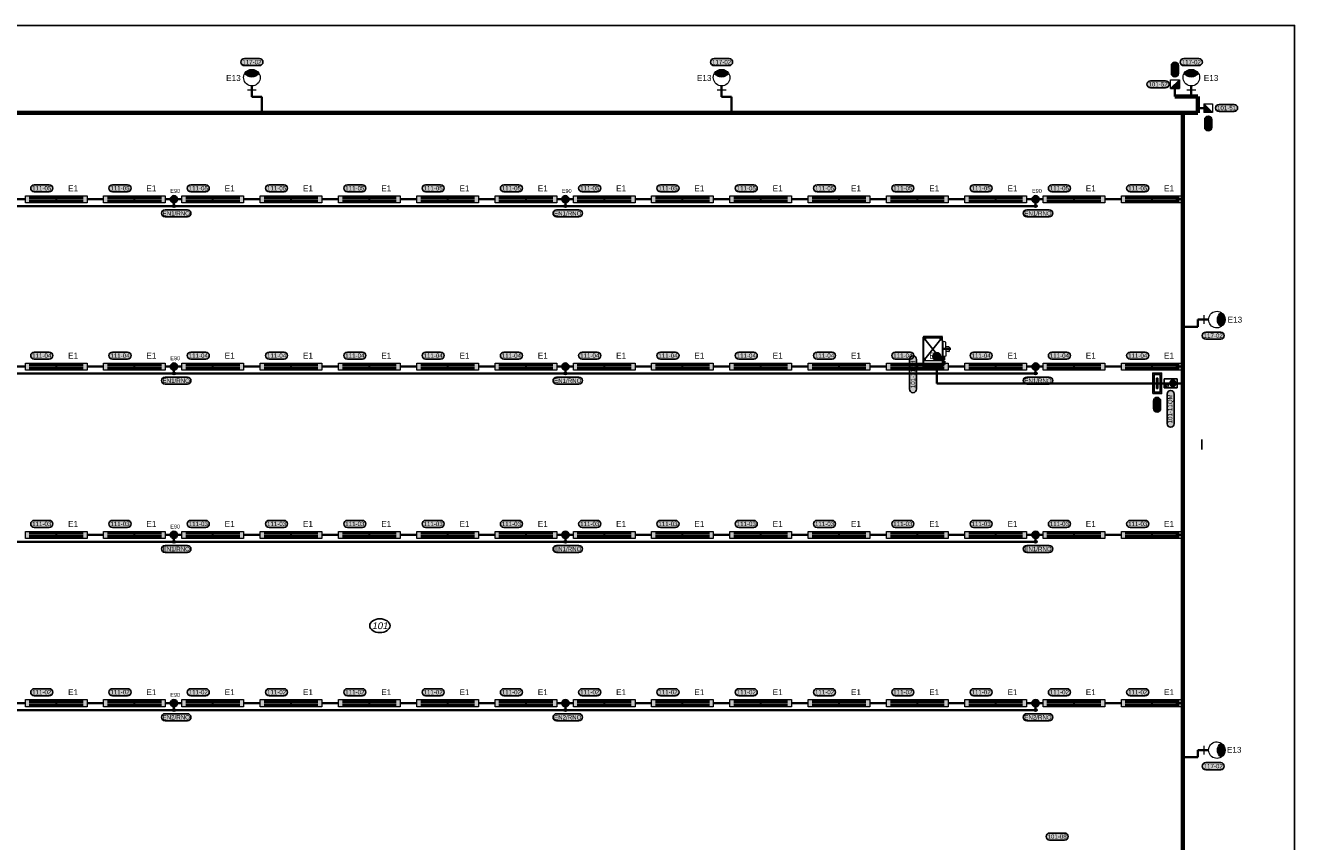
# Model space of a CAD drawing. Extents: x -19864 to 492529, y -84687 to -21221.
# Tile 3 of 34: x 8160 to 40586, y -61816 to -40962. Entities that reach past the tile are written whole.
import ezdxf
from ezdxf.enums import TextEntityAlignment as Align
from ezdxf.lldxf.tags import DXFTag

# ---------------------------------------------------------------- set-up
doc = ezdxf.new("R2010")
doc.units = 0
doc.header["$MEASUREMENT"] = 0
doc.layers.get('0').update_dxf_attribs({"linetype": 'CONTINUOUS'})
for name, color, linetype in [('__Fialová 220', 220, 'CONTINUOUS'), ('__Oranžová', 30, 'CONTINUOUS'), ('__Zelená', 3, 'CONTINUOUS'), ('OSY', 7, 'DASHDOT'), ('Pomocna', 4, 'CONTINUOUS'), ('UT_popis', 7, 'CONTINUOUS')]:
    doc.layers.add(name, color=color, linetype=linetype)
for name, color, linetype, true_color in [('__Rudá tmavá', 7, 'CONTINUOUS', 0xdb0000), ('__Temná modrá', 7, 'CONTINUOUS', 0x0000c7), ('__Tyrkysová', 7, 'CONTINUOUS', 0x00d6a1)]:
    doc.layers.add(name, color=color, linetype=linetype, true_color=true_color)
doc.layers.add('MP2000N', color=7, linetype='CONTINUOUS', plot=False)
doc.layers.add('Robury', color=30, linetype='CONTINUOUS', lineweight=30)
doc.styles.add('Arial', font='arial.ttf')
doc.styles.add('GENERATED_STYLE_1', font='arial.ttf')
tags = doc.linetypes.add('DASHDOT', pattern=[25.4, 12.7, -6.35, 0, -6.35]).pattern_tags.tags
tags[10:11] = [DXFTag(74, 4), DXFTag(75, 0), DXFTag(340, '0'), DXFTag(46, 0.0), DXFTag(50, 0.0), DXFTag(44, 0.0), DXFTag(45, 0.0)]
tags[8:9] = [DXFTag(74, 4), DXFTag(75, 0), DXFTag(340, '0'), DXFTag(46, 0.0), DXFTag(50, 0.0), DXFTag(44, 0.0), DXFTag(45, 0.0)]
tags[6:7] = [DXFTag(74, 4), DXFTag(75, 0), DXFTag(340, '0'), DXFTag(46, 0.0), DXFTag(50, 0.0), DXFTag(44, 0.0), DXFTag(45, 0.0)]
tags[4:5] = [DXFTag(74, 4), DXFTag(75, 0), DXFTag(340, '0'), DXFTag(46, 0.0), DXFTag(50, 0.0), DXFTag(44, 0.0), DXFTag(45, 0.0)]

# ---------------------------------------------------------------- blocks, each defined once
blk = doc.blocks.new('A175')
at = {"layer": 'MP2000N', "color": 6, "linetype": 'Continuous'}
blk.add_lwpolyline([(0, 0), (60450, 0), (60450, -43725), (0, -43725)], close=True, dxfattribs=at)
blk = doc.blocks.new('Světlo 258')
h = blk.add_hatch(color=2)
h.dxf.hatch_style = 1
h.paths.add_polyline_path([(787.5, 90), (-787.5, 90), (-787.5, -90), (787.5, -90)])
at = {"color": 7}
for p, q in [((687.5, 57.5), (-687.5, 57.5)), ((687.5, 47.5), (-687.5, 47.5)), ((687.5, 37.5), (-687.5, 37.5)), ((687.5, 27.5), (-687.5, 27.5)), ((687.5, -27.5), (-687.5, -27.5)), ((687.5, -37.5), (-687.5, -37.5)), ((687.5, -47.5), (-687.5, -47.5)), ((687.5, -57.5), (-687.5, -57.5))]:
    blk.add_line(p, q, dxfattribs=at)
at = {"lineweight": 18}
blk.add_lwpolyline([(787.5, 90), (-787.5, 90), (-787.5, -90), (787.5, -90)], close=True, dxfattribs=at)
at = {"color": 7}
blk.add_point((0, 0), dxfattribs=at)
blk = doc.blocks.new('Převodník')
h = blk.add_hatch(color=256)
h.dxf.hatch_style = 1
h.paths.add_polyline_path([(-75, 100), (75, 100), (75, 250)])
at = {"color": 7, "lineweight": 13}
for p, q in [((-75, 250), (75, 250)), ((-75, 100), (-75, 250)), ((75, 250), (75, 100)), ((-75, 100), (75, 100))]:
    blk.add_line(p, q, dxfattribs=at)
at = {"color": 7}
blk.add_line((-75, 100), (75, 250), dxfattribs=at)
blk.add_line((0, 0), (0, 100))
blk = doc.blocks.new('TEXT POPIS 025')
h = blk.add_hatch(color=21)
h.dxf.hatch_style = 2
edge = h.paths.add_edge_path()
edge.add_arc((654, 0), 600, 270, 450)
edge.add_line((654, 600), (-654, 600))
edge.add_arc((-654, 0), 600, 90, 270)
edge.add_line((-654, -600), (654, -600))
at = {"color": 7}
for p, q in [((-654, 600), (654, 600)), ((-654, -600), (654, -600))]:
    blk.add_line(p, q, dxfattribs=at)
at = {"color": 7, "ltscale": 4}
for centre, start, end in [((-654, 0), 90, 270), ((654, 0), 270, 90)]:
    blk.add_arc(centre, 600, start, end, dxfattribs=at)
at = {"color": 7, "linetype": 'Continuous', "style": 'GENERATED_STYLE_1'}
blk.add_attdef('TEXT', text='', height=750, dxfattribs=at).set_placement((0, 0), align=Align.MIDDLE)
blk = doc.blocks.new('vývod světlo')
at = {"true_color": 0xffff33}
h = blk.add_hatch(color=2, dxfattribs=at)
h.dxf.hatch_style = 2
h.paths.add_polyline_path([(-128, 60, 1), (-128, -60), (128, -60, 1), (128, 60)])
at = {"color": 7}
for p, q in [((-128, 60), (128, 60)), ((-128, -60), (128, -60))]:
    blk.add_line(p, q, dxfattribs=at)
at = {"color": 7, "ltscale": 4}
for centre, start, end in [((-128, 0), 90, 270), ((128, 0), 270, 90)]:
    blk.add_arc(centre, 60, start, end, dxfattribs=at)
at = {"color": 7, "linetype": 'Continuous', "style": 'GENERATED_STYLE_1'}
blk.add_attdef('TEXT', text='', height=75, dxfattribs=at).set_placement((0, 0), align=Align.MIDDLE)
blk = doc.blocks.new('TEXT POPIS 035')
h = blk.add_hatch(color=21)
h.dxf.hatch_style = 2
h.paths.add_polyline_path([(-1281, 600, 1), (-1281, -600), (1281, -600, 1), (1281, 600)])
at = {"color": 7}
for p, q in [((-1281, 600), (1281, 600)), ((-1281, -600), (1281, -600))]:
    blk.add_line(p, q, dxfattribs=at)
at = {"color": 7, "ltscale": 4}
for centre, start, end in [((-1281, 0), 90, 270), ((1281, 0), 270, 90)]:
    blk.add_arc(centre, 600, start, end, dxfattribs=at)
at = {"color": 7, "linetype": 'Continuous', "style": 'GENERATED_STYLE_1'}
blk.add_attdef('TEXT', text='', height=750, dxfattribs=at).set_placement((0, 0), align=Align.MIDDLE)
blk = doc.blocks.new('Výbojka nástěnná')
h = blk.add_hatch(color=256)
h.dxf.hatch_style = 1
h.paths.add_polyline_path([(120, 363, 0.553992), (-120, 363, 0.553992)])
at = {"color": 7, "lineweight": 13}
for p, q in [((-75, 73), (75, 73)), ((0, 0), (0, 146))]:
    blk.add_line(p, q, dxfattribs=at)
for centre, start, end in [((0, 288), 147.9722, 32.0278), ((0, 288), 32.0278, 147.9722), ((0, 438), 212.0278, 327.9722)]:
    blk.add_arc(centre, 141, start, end, dxfattribs=at)
blk = doc.blocks.new('F1_41_PZH')
at = {"layer": 'OSY'}
for p, q in [((-221, 255), (-174, 255)), ((-202, 279), (-202, 230)), ((172, 255), (229, 255)), ((202, 277), (202, 221)), ((-227, -255), (-177, -255)), ((-202, -273), (-202, -219)), ((164, -255), (232, -255)), ((202, -276), (202, -221)), ((310, -230), (217, -230)), ((383, 0), (227, 0)), ((383, 0), (227, 0)), ((332, 0), (238, 0)), ((308, -350), (227, -350))]:
    blk.add_line(p, q, dxfattribs=at)
at = {"layer": 'Pomocna'}
for p, q in [((-202, 255), (202, -255)), ((202, 255), (-202, -255))]:
    blk.add_line(p, q, dxfattribs=at)
at = {"layer": 'Robury'}
for p, q in [((-245, 308), (-245, 290)), ((243, 290), (-245, 290)), ((-245, 290), (-245, -290)), ((243, 310), (-243, 310)), ((245, 205), (245, -205)), ((245, 205), (245, -205)), ((245, 177), (245, -177)), ((-245, -290), (-245, -458)), ((297, -309), (297, -391)), ((-243, -460), (243, -460))]:
    blk.add_line(p, q, dxfattribs=at)
at = {"layer": 'Robury', "linetype": 'Continuous', "lineweight": 15}
for p, q in [((245, -458), (245, 308)), ((245, -205), (245, 205)), ((329, 181), (245, 205)), ((245, -177), (245, 177)), ((329, 0), (329, 181)), ((408, 62), (329, 62)), ((408, 58), (408, 62)), ((408, 58), (414, 58)), ((419, 53), (419, 45)), ((424, 45), (419, 45)), ((424, 45), (424, 0)), ((-245, -290), (242, -290)), ((262, -189), (245, -189)), ((329, -181), (296, -190)), ((329, 0), (329, -181)), ((408, -62), (329, -62)), ((408, -58), (408, -62)), ((408, -58), (414, -58)), ((424, -45), (419, -45)), ((419, -53), (419, -45)), ((424, -45), (424, 0))]:
    blk.add_line(p, q, dxfattribs=at)
at = {"layer": 'Robury', "linetype": 'Continuous', "lineweight": 25}
for p, q in [((296, -189), (245, -189)), ((245, -271), (296, -271)), ((297, -309), (245, -309)), ((296, -189), (296, -271)), ((245, -391), (297, -391))]:
    blk.add_line(p, q, dxfattribs=at)
at = {"layer": 'Robury', "linetype": 'Continuous', "lineweight": 15}
for centre, start, end in [((-243, 308), 90, 180), ((243, 308), 0, 90), ((-243, -458), 180, 270), ((243, -458), 270, 0)]:
    blk.add_arc(centre, 2, start, end, dxfattribs=at)
for points in [[(419, 53), (419, 54), (419, 55), (418, 56), (417, 57), (416, 58), (415, 58), (414, 58)], [(419, -53), (419, -54), (419, -55), (418, -56), (417, -57), (416, -58), (415, -58), (414, -58)]]:
    blk.add_open_spline(points, degree=3, knots=[0, 0, 0, 0, 0.215514, 0.431046, 0.646215, 0.86077, 1, 1, 1, 1], dxfattribs=at)
blk = doc.blocks.new('Skříň šíře 350')
h = blk.add_hatch(color=256)
h.dxf.hatch_style = 1
h.paths.add_polyline_path([(175, 75), (-175, 75), (-175, -75), (175, -75)])
h.paths.add_polyline_path([(150, -50), (-150, -50), (-150, 50), (150, 50)], flags=16)
h.paths.add_polyline_path([(87.5, 12.5), (87.5, -12.5), (-87.5, -12.5), (-87.5, 12.5)], flags=0)
h = blk.add_hatch(color=256)
h.dxf.hatch_style = 1
h.paths.add_polyline_path([(-87.5, 12.5), (-87.5, -12.5), (87.5, -12.5), (87.5, 12.5)])
at = {"color": 7}
for p, q in [((-87.5, 12.5), (87.5, 12.5)), ((-87.5, 12.5), (-87.5, -12.5)), ((87.5, 12.5), (87.5, -12.5)), ((-87.5, -12.5), (87.5, -12.5))]:
    blk.add_line(p, q, dxfattribs=at)
for points in [[(-175, 75), (175, 75), (175, -75), (-175, -75)], [(-150, 50), (150, 50), (150, -50), (-150, -50)]]:
    blk.add_lwpolyline(points, close=True, dxfattribs=at)
blk = doc.blocks.new('Značku uzemnění 105')
at = {"ltscale": 4}
h = blk.add_hatch(color=256, dxfattribs=at)
h.dxf.hatch_style = 1
edge = h.paths.add_edge_path()
edge.add_arc((0, 0), 1000, 0, 360)
at = {"color": 7, "lineweight": 9}
for p, q in [((0, 585), (0, -195)), ((585, -195), (-585, -195)), ((390, -390), (-390, -390)), ((195, -585), (-195, -585))]:
    blk.add_line(p, q, dxfattribs=at)
at = {"color": 7, "lineweight": 25}
blk.add_circle((0, 0), 1000, dxfattribs=at)
blk = doc.blocks.new('F101')
blk.add_hatch(color=256).paths.add_polyline_path([(-55, 175, 1), (55, 175, 1)])
for p, q in [((-75, 100), (-75, 325)), ((-75, 325), (75, 325)), ((75, 325), (75, 100)), ((75, 100), (-75, 100)), ((0, 0), (0, 100))]:
    blk.add_line(p, q)
at = {"color": 7, "lineweight": 13}
for p, q in [((10, 229), (25, 307)), ((16, 258), (55, 250)), ((21, 282), (60, 275)), ((25, 307), (64, 299))]:
    blk.add_line(p, q, dxfattribs=at)
blk.add_circle((0, 175), 55, dxfattribs=at)
blk = doc.blocks.new('TEXT_POPIS_060')
h = blk.add_hatch(color=21)
h.dxf.hatch_style = 2
h.paths.add_polyline_path([(-253, 60, 1), (-253, -60), (253, -60, 1), (253, 60)])
at = {"color": 7}
for p, q in [((-253, 60), (253, 60)), ((-253, -60), (253, -60))]:
    blk.add_line(p, q, dxfattribs=at)
at = {"color": 7, "ltscale": 4}
for centre, start, end in [((-253, 0), 90, 270), ((253, 0), 270, 90)]:
    blk.add_arc(centre, 60, start, end, dxfattribs=at)
at = {"color": 7, "linetype": 'Continuous', "style": 'GENERATED_STYLE_1'}
blk.add_attdef('TEXT', text='', height=75, dxfattribs=at).set_placement((0, 0), align=Align.MIDDLE)
blk = doc.blocks.new('Nouzové svítidlo stropní 102')
at = {"ltscale": 2}
h = blk.add_hatch(color=30, dxfattribs=at)
h.dxf.hatch_style = 1
h.paths.add_polyline_path([(-50, -50), (0, 0), (-50, 50, 0.198912), (-71, 0, 0.198912)])
h.paths.add_polyline_path([(50, 50), (0, 0), (50, -50, 0.198912), (71, 0, 0.198912)])
h = blk.add_hatch(color=2, dxfattribs=at)
h.dxf.hatch_style = 1
h.paths.add_polyline_path([(-50, 50), (0, 0), (50, 50, 0.414214)])
h.paths.add_polyline_path([(-50, -50, 0.414214), (50, -50), (0, 0)])
at = {"color": 7, "lineweight": 13}
for p, q in [((50, 50), (-50, -50)), ((50, -50), (-50, 50))]:
    blk.add_line(p, q, dxfattribs=at)
blk.add_circle((0, 0), 92.4)
blk.add_circle((0, 0), 70.7, dxfattribs=at)
blk = doc.blocks.new('SPOJ101')
at = {"const_width": 37.5}
blk.add_lwpolyline([(0, -18.75, -1), (0, 18.75, -1)], format="xyb", close=True, dxfattribs=at)
at = {"color": 7, "lineweight": 13}
blk.add_circle((0, 0), 37.5, dxfattribs=at)
blk = doc.blocks.new('vývod světlo 2')
at = {"true_color": 0xffff33}
h = blk.add_hatch(color=2, dxfattribs=at)
h.dxf.hatch_style = 2
h.paths.add_polyline_path([(-191, 60, 1), (-191, -60), (191, -60, 1), (191, 60)])
at = {"color": 7}
for p, q in [((-191, 60), (191, 60)), ((-191, -60), (191, -60))]:
    blk.add_line(p, q, dxfattribs=at)
at = {"color": 7, "ltscale": 4}
for centre, start, end in [((-191, 0), 90, 270), ((191, 0), 270, 90)]:
    blk.add_arc(centre, 60, start, end, dxfattribs=at)
at = {"color": 7, "linetype": 'Continuous', "style": 'GENERATED_STYLE_1'}
blk.add_attdef('TEXT', text='', height=75, dxfattribs=at).set_placement((0, 0), align=Align.MIDDLE)

msp = doc.modelspace()

# ---------------------------------------------------------------- linework, layer by layer
at = {"color": 7}
msp.add_ellipse((17217, -56300), major_axis=(-259, 0), ratio=0.6793, dxfattribs=at)
at = {"layer": '__Temná modrá', "lineweight": 35}
for p, q in [((13947, -42510), (13947, -42784)), ((13947, -42784), (14197, -42784)), ((14197, -42784), (14197, -43199)), ((25947, -42510), (25947, -42784)), ((25947, -42784), (26204, -42784)), ((26204, -42784), (26204, -43199)), ((37530, -42579), (37530, -42779)), ((37947, -42510), (37947, -42779)), ((38267, -43076), (38117, -43076)), ((33970, -45580), (-3738, -45580)), ((7735, -45404), (8160, -45404)), ((9735, -45404), (10160, -45404)), ((11735, -45404), (12160, -45404)), ((11954, -45497), (11954, -45580)), ((13735, -45404), (14160, -45404)), ((15735, -45404), (16160, -45404)), ((17735, -45404), (18160, -45404)), ((19735, -45404), (20160, -45404)), ((21735, -45404), (22160, -45404)), ((21957, -45497), (21957, -45580)), ((23735, -45404), (24160, -45404)), ((25735, -45404), (26160, -45404)), ((27735, -45404), (28160, -45404)), ((29735, -45404), (30160, -45404)), ((31735, -45404), (32160, -45404)), ((33735, -45404), (34160, -45404)), ((33970, -45497), (33970, -45580)), ((35735, -45404), (36160, -45404)), ((37553, -45404), (37732, -45404)), ((38387, -48479), (38118, -48479)), ((38118, -48479), (38118, -48666)), ((38118, -48666), (37732, -48666)), ((31628, -49223), (31807, -49223)), ((31444, -50108), (31444, -49582)), ((33970, -49855), (-3738, -49855)), ((7735, -49679), (8160, -49679)), ((9735, -49679), (10160, -49679)), ((11735, -49679), (12160, -49679)), ((11954, -49772), (11954, -49855)), ((13735, -49679), (14160, -49679)), ((15735, -49679), (16160, -49679)), ((17735, -49679), (18160, -49679)), ((19735, -49679), (20160, -49679)), ((21735, -49679), (22160, -49679)), ((21957, -49772), (21957, -49855)), ((23735, -49679), (24160, -49679)), ((25735, -49679), (26160, -49679)), ((27735, -49679), (28160, -49679)), ((29735, -49679), (30160, -49679)), ((31735, -49679), (32160, -49679)), ((33735, -49679), (34160, -49679)), ((33970, -49772), (33970, -49855)), ((35735, -49679), (36160, -49679)), ((37553, -49679), (37732, -49679)), ((37055, -50108), (31444, -50108)), ((37413, -50108), (37092, -50108)), ((37588, -50108), (37738, -50108)), ((9735, -53979), (10160, -53979)), ((11735, -53979), (12160, -53979)), ((11954, -54072), (11954, -54155)), ((13735, -53979), (14160, -53979)), ((15735, -53979), (16160, -53979)), ((17735, -53979), (18160, -53979)), ((19735, -53979), (20160, -53979)), ((21735, -53979), (22160, -53979)), ((21957, -54072), (21957, -54155)), ((23735, -53979), (24160, -53979)), ((25735, -53979), (26160, -53979)), ((27735, -53979), (28160, -53979)), ((29735, -53979), (30160, -53979)), ((31735, -53979), (32160, -53979)), ((33735, -53979), (34160, -53979)), ((33970, -54072), (33970, -54155)), ((35735, -53979), (36160, -53979)), ((37553, -53979), (37732, -53979)), ((33970, -54155), (-3738, -54155)), ((7735, -58279), (8160, -58279)), ((9735, -58279), (10160, -58279)), ((11735, -58279), (12160, -58279)), ((13735, -58279), (14160, -58279)), ((15735, -58279), (16160, -58279)), ((17735, -58279), (18160, -58279)), ((19735, -58279), (20160, -58279)), ((21735, -58279), (22160, -58279)), ((23735, -58279), (24160, -58279)), ((25735, -58279), (26160, -58279)), ((27735, -58279), (28160, -58279)), ((29735, -58279), (30160, -58279)), ((31735, -58279), (32160, -58279)), ((33735, -58279), (34160, -58279)), ((35735, -58279), (36160, -58279)), ((37553, -58279), (37732, -58279)), ((33970, -58455), (-3738, -58455)), ((11954, -58372), (11954, -58455)), ((21957, -58372), (21957, -58455)), ((33970, -58372), (33970, -58455)), ((38115, -59655), (37732, -59655)), ((38387, -59479), (38115, -59479)), ((38115, -59479), (38115, -59655))]:
    msp.add_line(p, q, dxfattribs=at)
at = {"layer": '__Temná modrá', "lineweight": 70}
for p, q in [((37530, -42779), (38117, -42779)), ((38117, -43199), (38117, -42779)), ((-3738, -43199), (38117, -43199)), ((37732, -62454), (37732, -43199))]:
    msp.add_line(p, q, dxfattribs=at)
at = {"layer": 'UT_popis', "ltscale": 400}
msp.add_line((38217, -51796), (38217, -51546), dxfattribs=at)

# ---------------------------------------------------------------- block references
at = {"ltscale": 4, "xscale": 0.15, "yscale": 0.15, "zscale": 0.15, "rotation": 90}
for p in [(37527, -42090), (38379, -43468)]:
    msp.add_blockref('TEXT POPIS 025', p, dxfattribs=at).add_auto_attribs({'TEXT': 'CAM'})
at = {"xscale": 0.15, "yscale": 0.15, "zscale": 0.15}
for p, values in [((37097, -42467), {'TEXT': '101-52'}), ((38848, -43073), {'TEXT': '101-51'}), ((34519, -61686), {'TEXT': '101-08'})]:
    msp.add_blockref('TEXT POPIS 035', p, dxfattribs=at).add_auto_attribs(values)
at = {"lineweight": 0, "xscale": 1.5, "yscale": 1.5, "zscale": 1.5}
for p, values in [((12014, -45763), {'TEXT': 'EN1/RNO'}), ((22016, -45763), {'TEXT': 'EN1/RNO'}), ((34030, -45763), {'TEXT': 'EN1/RNO'}), ((12014, -50038), {'TEXT': 'EN1/RNO'}), ((22016, -50038), {'TEXT': 'EN1/RNO'}), ((34030, -50038), {'TEXT': 'EN1/RNO'}), ((12014, -54338), {'TEXT': 'EN1/RNO'}), ((22016, -54338), {'TEXT': 'EN1/RNO'}), ((34030, -54338), {'TEXT': 'EN1/RNO'}), ((12014, -58638), {'TEXT': 'EN2/RNO'}), ((22016, -58638), {'TEXT': 'EN2/RNO'}), ((34030, -58638), {'TEXT': 'EN2/RNO'})]:
    msp.add_blockref('vývod světlo 2', p, dxfattribs=at).add_auto_attribs(values)
at = {"ltscale": 4}
ref = msp.add_blockref('TEXT POPIS 025', (37074, -50654), dxfattribs=dict(at, xscale=-0.15, yscale=0.15, zscale=0.15, rotation=270))
ref.add_attrib('TEXT', 'OP', dxfattribs={"color": 7, "linetype": 'Continuous', "height": 112.5, "rotation": 90, "style": 'GENERATED_STYLE_1'}).set_placement((37074, -50654), align=Align.MIDDLE)
at = {"layer": '__Fialová 220', "xscale": 1.5, "yscale": 1.5, "zscale": 1.5}
msp.add_blockref('Převodník', (37530, -42729), dxfattribs=at)
at = {"layer": '__Fialová 220', "xscale": 1.5, "yscale": 1.5, "zscale": 1.5, "rotation": 270}
msp.add_blockref('Převodník', (38117, -43076), dxfattribs=at)
at = {"layer": '__Oranžová', "linetype": 'Continuous', "lineweight": 0, "ltscale": 3000, "xscale": 0.1, "yscale": 0.1, "zscale": 0.1}
msp.add_blockref('Značku uzemnění 105', (31444, -49423), dxfattribs=at)
at = {"layer": '__Rudá tmavá', "lineweight": 0}
ref = msp.add_blockref('vývod světlo', (13947, -41901), dxfattribs=dict(at, xscale=-1.5, yscale=1.5, zscale=1.5, rotation=180))
ref.add_attrib('TEXT', '117-02', dxfattribs={"layer": '0', "color": 7, "linetype": 'Continuous', "height": 112.5, "style": 'GENERATED_STYLE_1'}).set_placement((13947, -41901), align=Align.MIDDLE)
ref = msp.add_blockref('vývod světlo', (25947, -41901), dxfattribs=dict(at, xscale=-1.5, yscale=1.5, zscale=1.5, rotation=180))
ref.add_attrib('TEXT', '117-02', dxfattribs={"layer": '0', "color": 7, "linetype": 'Continuous', "height": 112.5, "style": 'GENERATED_STYLE_1'}).set_placement((25947, -41901), align=Align.MIDDLE)
ref = msp.add_blockref('vývod světlo', (37947, -41901), dxfattribs=dict(at, xscale=-1.5, yscale=1.5, zscale=1.5, rotation=180))
ref.add_attrib('TEXT', '117-02', dxfattribs={"layer": '0', "color": 7, "linetype": 'Continuous', "height": 112.5, "style": 'GENERATED_STYLE_1'}).set_placement((37947, -41901), align=Align.MIDDLE)
at = {"layer": '__Rudá tmavá', "xscale": -1.5, "yscale": 1.5, "zscale": 1.5}
for p in [(13947, -42729), (25947, -42729), (37947, -42729)]:
    msp.add_blockref('Výbojka nástěnná', p, dxfattribs=at)
at = {"layer": '__Rudá tmavá', "lineweight": 0, "xscale": 1.5, "yscale": 1.5, "zscale": 1.5}
for p, values in [((8577, -45124), {'TEXT': '111-05'}), ((10577, -45124), {'TEXT': '111-05'}), ((12577, -45124), {'TEXT': '111-05'}), ((14577, -45124), {'TEXT': '111-05'}), ((16577, -45124), {'TEXT': '111-05'}), ((18577, -45124), {'TEXT': '111-05'}), ((20577, -45124), {'TEXT': '111-05'}), ((22577, -45124), {'TEXT': '111-05'}), ((24577, -45124), {'TEXT': '111-05'}), ((26577, -45124), {'TEXT': '111-05'}), ((28577, -45124), {'TEXT': '111-05'}), ((30577, -45124), {'TEXT': '111-05'}), ((32577, -45124), {'TEXT': '111-05'}), ((34577, -45124), {'TEXT': '111-05'}), ((36577, -45124), {'TEXT': '111-05'}), ((8577, -49399), {'TEXT': '111-04'}), ((10577, -49399), {'TEXT': '111-04'}), ((12577, -49399), {'TEXT': '111-04'}), ((14577, -49399), {'TEXT': '111-04'}), ((16577, -49399), {'TEXT': '111-04'}), ((18577, -49399), {'TEXT': '111-04'}), ((20577, -49399), {'TEXT': '111-04'}), ((22577, -49399), {'TEXT': '111-04'}), ((24577, -49399), {'TEXT': '111-04'}), ((26577, -49399), {'TEXT': '111-04'}), ((28577, -49399), {'TEXT': '111-04'}), ((30577, -49399), {'TEXT': '111-04'}), ((32577, -49399), {'TEXT': '111-04'}), ((34577, -49399), {'TEXT': '111-04'}), ((36577, -49399), {'TEXT': '111-04'}), ((8577, -53699), {'TEXT': '111-03'}), ((10577, -53699), {'TEXT': '111-03'}), ((12577, -53699), {'TEXT': '111-03'}), ((14577, -53699), {'TEXT': '111-03'}), ((16577, -53699), {'TEXT': '111-03'}), ((18577, -53699), {'TEXT': '111-03'}), ((20577, -53699), {'TEXT': '111-03'}), ((22577, -53699), {'TEXT': '111-03'}), ((24577, -53699), {'TEXT': '111-03'}), ((26577, -53699), {'TEXT': '111-03'}), ((28577, -53699), {'TEXT': '111-03'}), ((30577, -53699), {'TEXT': '111-03'}), ((32577, -53699), {'TEXT': '111-03'}), ((34577, -53699), {'TEXT': '111-03'}), ((36577, -53699), {'TEXT': '111-03'}), ((8577, -57999), {'TEXT': '111-02'}), ((10577, -57999), {'TEXT': '111-02'}), ((12577, -57999), {'TEXT': '111-02'}), ((14577, -57999), {'TEXT': '111-02'}), ((16577, -57999), {'TEXT': '111-02'}), ((18577, -57999), {'TEXT': '111-02'}), ((20577, -57999), {'TEXT': '111-02'}), ((22577, -57999), {'TEXT': '111-02'}), ((24577, -57999), {'TEXT': '111-02'}), ((26577, -57999), {'TEXT': '111-02'}), ((28577, -57999), {'TEXT': '111-02'}), ((30577, -57999), {'TEXT': '111-02'}), ((32577, -57999), {'TEXT': '111-02'}), ((34577, -57999), {'TEXT': '111-02'}), ((36577, -57999), {'TEXT': '111-02'})]:
    msp.add_blockref('vývod světlo', p, dxfattribs=at).add_auto_attribs(values)
at = {"layer": '__Rudá tmavá', "yscale": 1.5, "zscale": 1.5}
for name, p, xscale, rotation in [('Výbojka nástěnná', (38167, -48479), -1.5, 270), ('Skříň šíře 350', (37074, -50108), 1.5, 90), ('F101', (37738, -50108), -1.5, 90), ('Výbojka nástěnná', (38167, -59479), -1.5, 270)]:
    msp.add_blockref(name, p, dxfattribs=dict(at, xscale=xscale, rotation=rotation))
at = {"layer": '__Rudá tmavá', "lineweight": 0}
ref = msp.add_blockref('vývod světlo', (38507, -48889), dxfattribs=dict(at, xscale=-1.5, yscale=1.5, zscale=1.5))
ref.add_attrib('TEXT', '117-02', dxfattribs={"layer": '0', "color": 7, "linetype": 'Continuous', "height": 112.5, "style": 'GENERATED_STYLE_1'}).set_placement((38507, -48889), align=Align.MIDDLE)
ref = msp.add_blockref('vývod světlo', (38507, -59889), dxfattribs=dict(at, xscale=-1.5, yscale=1.5, zscale=1.5))
ref.add_attrib('TEXT', '117-02', dxfattribs={"layer": '0', "color": 7, "linetype": 'Continuous', "height": 112.5, "style": 'GENERATED_STYLE_1'}).set_placement((38507, -59889), align=Align.MIDDLE)
at = {"layer": '__Temná modrá', "xscale": -1}
for p in [(8947, -45404), (10947, -45404), (12947, -45404), (14947, -45404), (16947, -45404), (18947, -45404), (20947, -45404), (22947, -45404), (24947, -45404), (26947, -45404), (28947, -45404), (30947, -45404), (32947, -45404), (34947, -45404), (36947, -45404), (8947, -49679), (10947, -49679), (12947, -49679), (14947, -49679), (16947, -49679), (18947, -49679), (20947, -49679), (22947, -49679), (24947, -49679), (26947, -49679), (28947, -49679), (30947, -49679), (32947, -49679), (34947, -49679), (36947, -49679), (8947, -53979), (10947, -53979), (12947, -53979), (14947, -53979), (16947, -53979), (18947, -53979), (20947, -53979), (22947, -53979), (24947, -53979), (26947, -53979), (28947, -53979), (30947, -53979), (32947, -53979), (34947, -53979), (36947, -53979), (8947, -58279), (10947, -58279), (12947, -58279), (14947, -58279), (16947, -58279), (18947, -58279), (20947, -58279), (22947, -58279), (24947, -58279), (26947, -58279), (28947, -58279), (30947, -58279), (32947, -58279), (34947, -58279), (36947, -58279)]:
    msp.add_blockref('Světlo 258', p, dxfattribs=at)
at = {"layer": '__Temná modrá', "lineweight": 0}
for p in [(11954, -45404), (21957, -45404), (33970, -45404), (11954, -49679), (21957, -49679), (33970, -49679), (11954, -53979), (21957, -53979), (33970, -53979), (11954, -58279), (21957, -58279), (33970, -58279)]:
    msp.add_blockref('Nouzové svítidlo stropní 102', p, dxfattribs=at)
at = {"layer": '__Temná modrá', "lineweight": 35, "xscale": 1.5, "yscale": 1.5, "zscale": 1.5, "rotation": 90}
for p, values in [((30836, -49877), {'TEXT': '101-11EH'}), ((37419, -50760), {'TEXT': '101-11QM'})]:
    msp.add_blockref('TEXT_POPIS_060', p, dxfattribs=at).add_auto_attribs(values)
at = {"layer": '__Zelená'}
for p in [(11954, -45580), (21957, -45580), (33970, -45580), (11954, -49855), (21957, -49855), (33970, -49855), (11954, -54155), (21957, -54155), (33970, -54155), (11954, -58455), (21957, -58455), (33970, -58455)]:
    msp.add_blockref('SPOJ101', p, dxfattribs=at)
at = {"layer": 'MP2000N', "color": 6}
msp.add_blockref('A175', (-19864, -40962), dxfattribs=at)
at = {"layer": 'OSY'}
msp.add_blockref('F1_41_PZH', (31345, -49233), dxfattribs=at)

# ---------------------------------------------------------------- texts
at = {"layer": '__Temná modrá', "lineweight": 0, "style": 'Arial'}
for s, height, p in [('E13', 150, (13289, -42380)), ('E13', 150, (25316, -42380)), ('E13', 150, (38266, -42380)), ('E1', 150, (9251, -45199)), ('E1', 150, (11251, -45199)), ('E1', 150, (13251, -45199)), ('E1', 150, (15251, -45199)), ('E1', 150, (17251, -45199)), ('E1', 150, (19251, -45199)), ('E1', 150, (21251, -45199)), ('E1', 150, (23251, -45199)), ('E1', 150, (25251, -45199)), ('E1', 150, (27251, -45199)), ('E1', 150, (29251, -45199)), ('E1', 150, (31251, -45199)), ('E1', 150, (33251, -45199)), ('E1', 150, (35251, -45199)), ('E1', 150, (37251, -45199)), ('E90', 100, (11863, -45242)), ('E90', 100, (21866, -45242)), ('E90', 100, (33879, -45242)), ('E13', 150, (38873, -48555)), ('E1', 150, (9251, -49474)), ('E1', 150, (11251, -49474)), ('E90', 100, (11863, -49517)), ('E1', 150, (13251, -49474)), ('E1', 150, (15251, -49474)), ('E1', 150, (17251, -49474)), ('E1', 150, (19251, -49474)), ('E1', 150, (21251, -49474)), ('E1', 150, (23251, -49474)), ('E1', 150, (25251, -49474)), ('E1', 150, (27251, -49474)), ('E1', 150, (29251, -49474)), ('E1', 150, (31251, -49474)), ('E1', 150, (33251, -49474)), ('E1', 150, (35251, -49474)), ('E1', 150, (37251, -49474)), ('E1', 150, (9251, -53774)), ('E1', 150, (11251, -53774)), ('E90', 100, (11863, -53817)), ('E1', 150, (13251, -53774)), ('E1', 150, (15251, -53774)), ('E1', 150, (17251, -53774)), ('E1', 150, (19251, -53774)), ('E1', 150, (21251, -53774)), ('E1', 150, (23251, -53774)), ('E1', 150, (25251, -53774)), ('E1', 150, (27251, -53774)), ('E1', 150, (29251, -53774)), ('E1', 150, (31251, -53774)), ('E1', 150, (33251, -53774)), ('E1', 150, (35251, -53774)), ('E1', 150, (37251, -53774)), ('E1', 150, (9251, -58074)), ('E1', 150, (11251, -58074)), ('E90', 100, (11863, -58117)), ('E1', 150, (13251, -58074)), ('E1', 150, (15251, -58074)), ('E1', 150, (17251, -58074)), ('E1', 150, (19251, -58074)), ('E1', 150, (21251, -58074)), ('E1', 150, (23251, -58074)), ('E1', 150, (25251, -58074)), ('E1', 150, (27251, -58074)), ('E1', 150, (29251, -58074)), ('E1', 150, (31251, -58074)), ('E1', 150, (33251, -58074)), ('E1', 150, (35251, -58074)), ('E1', 150, (37251, -58074)), ('E13', 150, (38856, -59546))]:
    msp.add_text(s, height=height, dxfattribs=at).set_placement(p)
at = {"layer": '__Tyrkysová', "style": 'Arial', "oblique": 10}
msp.add_text('101', height=175, dxfattribs=at).set_placement((17217, -56300), align=Align.MIDDLE_CENTER)

doc.saveas('drawing.dxf')
